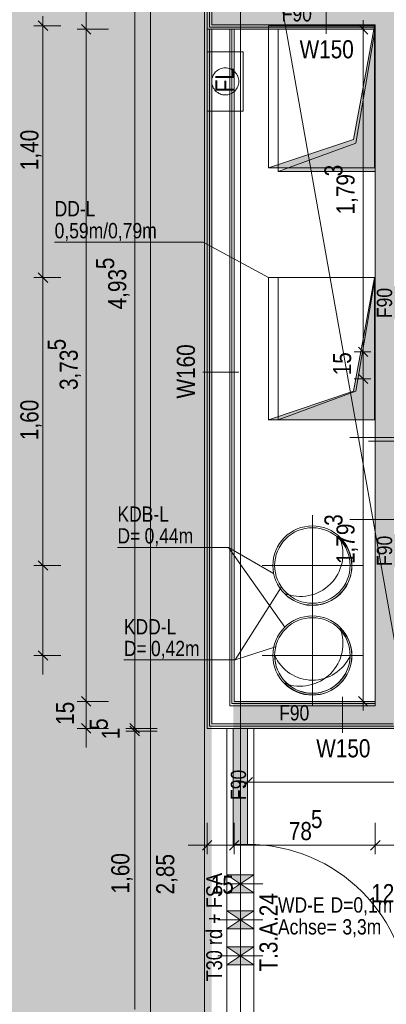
# Model space of a CAD drawing. Extents: x -620 to 300, y 62 to 1112.
# Tile 62 of 71: x -481 to -440, y 615 to 725. Entities that reach past the tile are written whole.
import ezdxf
from ezdxf.lldxf.tags import DXFTag

# ---------------------------------------------------------------- set-up
doc = ezdxf.new("R2010")
doc.units = 0
doc.layers.get('0').update_dxf_attribs({"lineweight": 13})
for name, color, linetype, lineweight, true_color in [('00 -Bauelemente -Dämmung innen', 7, 'Continuous', 9, 0xff7fe6), ('00 -Bauelemente -Gipskarton', 7, 'Continuous', 9, 0xff7fe6), ('30 -34 Innenwände- 11 Durchbruch', 4, 'Continuous', 9, 0x00ffff), ('30 -34 Innenwände- 2 nichttragend', 7, 'Continuous', 18, 0xff7fe6), ('30 -34 Innenwände- 4 Türen_Fenster', 7, 'Continuous', 15, 0x9955ff), ('30 -35 Decken- 1 Konstruktion-Träger- Stahlbeton -Ortbeton', 7, 'grob-A06GA1998I', 13, 0x33aa00), ('30 -35 Decken- 11 Bodendurchbruch', 7, 'Continuous', 15, 0x599559), ('30 -35 Decken- 11 Durchbruch', 5, 'Continuous', 15, 0x0000ff), ('40 -47 Nutzungspez. Anlagen- 4 Feuerlöschanlagen', 7, 'Continuous', 9, 0xff7fff), ('70 -72 Beschriftung- 1 Beschriftung allgemein', 7, 'Continuous', 9, 0xff6633), ('70 -76 Bemaßung- 2 Allgemein', 7, 'Continuous', 5, 0x6666cc), ('iwb_Layout BA_Markierung', 7, 'Continuous', 9, 0xbadcdc), ('iwb_Schraffur_F90_feuerbestaendig', 1, 'Continuous', 13, 0xff0000)]:
    doc.layers.add(name, color=color, linetype=linetype, lineweight=lineweight, true_color=true_color)
for name, color, linetype, lineweight in [('70 -71 Achsen- 1 Gebäudeachsen', 7, 'STRICHPUNKT2-A06GA19A8I', 18), ('70 -75 Raumstempel- 3 Wandstempel', 7, 'Continuous', 50), ('Keine', 7, 'Continuous', 9), ('Keine-1', 7, 'Continuous', 15)]:
    doc.layers.add(name, color=color, linetype=linetype, lineweight=lineweight)
doc.styles.get("Standard").update_dxf_attribs({"font": 'ARIALN.TTF'})
tags = doc.linetypes.add('grob-A06GA1998I', pattern=[14, 3, -8, 3]).pattern_tags.tags
tags[8:9] = [DXFTag(74, 4), DXFTag(75, 0), DXFTag(340, '0'), DXFTag(46, 0.0), DXFTag(50, 0.0), DXFTag(44, 0.0), DXFTag(45, 0.0)]
tags[6:7] = [DXFTag(74, 4), DXFTag(75, 0), DXFTag(340, '0'), DXFTag(46, 0.0), DXFTag(50, 0.0), DXFTag(44, 0.0), DXFTag(45, 0.0)]
tags[4:5] = [DXFTag(74, 4), DXFTag(75, 0), DXFTag(340, '0'), DXFTag(46, 0.0), DXFTag(50, 0.0), DXFTag(44, 0.0), DXFTag(45, 0.0)]
tags = doc.linetypes.add('STRICHPUNKT2-A06GA19A8I', pattern=[12.7, 6.35, -3.175, 0, -3.175]).pattern_tags.tags
tags[10:11] = [DXFTag(74, 4), DXFTag(75, 0), DXFTag(340, '0'), DXFTag(46, 0.0), DXFTag(50, 0.0), DXFTag(44, 0.0), DXFTag(45, 0.0)]
tags[8:9] = [DXFTag(74, 4), DXFTag(75, 0), DXFTag(340, '0'), DXFTag(46, 0.0), DXFTag(50, 0.0), DXFTag(44, 0.0), DXFTag(45, 0.0)]
tags[6:7] = [DXFTag(74, 4), DXFTag(75, 0), DXFTag(340, '0'), DXFTag(46, 0.0), DXFTag(50, 0.0), DXFTag(44, 0.0), DXFTag(45, 0.0)]
tags[4:5] = [DXFTag(74, 4), DXFTag(75, 0), DXFTag(340, '0'), DXFTag(46, 0.0), DXFTag(50, 0.0), DXFTag(44, 0.0), DXFTag(45, 0.0)]

# ---------------------------------------------------------------- blocks, each defined once
blk = doc.blocks.new('Polygon-A06GA1918I')
at = {"color": 0, "linetype": 'ByBlock', "lineweight": -2, "ltscale": 0.13}
blk.add_solid([(-459.48, 86.61), (-538.63, 86.4), (-459.32, 1083.81), (-538.63, 1083.81)], dxfattribs=at)
blk = doc.blocks.new('Referenz-A06GA19C8I')
at = {"layer": '00 -Bauelemente -Dämmung innen', "color": 0, "linetype": 'Continuous', "lineweight": -2, "ltscale": 0.13}
for p, q in [((-459.38, 744.61), (-459.38, 724.11)), ((-441.18, 724.11), (-459.38, 724.11)), ((-459.38, 723.61), (-459.38, 646.41)), ((-457.38, 723.61), (-457.38, 648.41)), ((-441.18, 723.61), (-441.18, 724.11)), ((-441.18, 648.91), (-441.18, 723.61)), ((-457.38, 648.41), (-441.18, 648.41)), ((-441.18, 648.41), (-441.18, 648.91)), ((-459.38, 646.41), (-439.18, 646.41))]:
    blk.add_line(p, q, dxfattribs=at)
at = {"layer": '00 -Bauelemente -Gipskarton', "color": 0, "linetype": 'Continuous', "lineweight": -2, "ltscale": 0.13}
for p, q in [((-459.88, 744.61), (-459.88, 723.61)), ((-459.63, 744.61), (-459.63, 723.86)), ((-459.38, 744.61), (-459.38, 724.11)), ((-441.18, 723.61), (-459.88, 723.61)), ((-459.88, 723.61), (-459.88, 645.91)), ((-441.18, 723.86), (-459.63, 723.86)), ((-459.63, 723.61), (-459.63, 646.16)), ((-441.18, 724.11), (-459.38, 724.11)), ((-459.38, 723.61), (-459.38, 646.41)), ((-457.38, 723.61), (-457.38, 648.41)), ((-457.13, 723.61), (-457.13, 648.66)), ((-456.88, 723.61), (-456.88, 648.91)), ((-441.18, 723.86), (-441.18, 724.11)), ((-441.18, 723.61), (-441.18, 723.86)), ((-457.38, 648.41), (-441.18, 648.41)), ((-457.13, 648.66), (-441.18, 648.66)), ((-456.88, 648.91), (-441.18, 648.91)), ((-441.18, 648.91), (-441.18, 648.66)), ((-441.18, 648.66), (-441.18, 648.41)), ((-459.88, 645.91), (-438.68, 645.91)), ((-459.63, 646.16), (-438.93, 646.16)), ((-459.38, 646.41), (-439.18, 646.41))]:
    blk.add_line(p, q, dxfattribs=at)
at = {"layer": '30 -34 Innenwände- 11 Durchbruch', "color": 0, "linetype": 'Continuous', "lineweight": -2, "ltscale": 0.13}
for p, q in [((-457.68, 629.61), (-454.68, 629.61)), ((-454.68, 629.61), (-457.68, 627.61)), ((-454.68, 627.61), (-457.68, 629.61)), ((-457.68, 627.61), (-457.68, 629.61)), ((-457.68, 629.61), (-454.68, 627.61)), ((-454.68, 629.61), (-457.68, 627.61)), ((-454.68, 627.61), (-454.68, 629.61)), ((-457.68, 627.61), (-454.68, 627.61)), ((-457.68, 623.61), (-457.68, 625.61)), ((-457.68, 625.61), (-454.68, 623.61)), ((-454.68, 625.61), (-457.68, 623.61)), ((-457.68, 625.61), (-454.68, 625.61)), ((-454.68, 625.61), (-457.68, 623.61)), ((-454.68, 623.61), (-457.68, 625.61)), ((-454.68, 623.61), (-454.68, 625.61)), ((-457.68, 623.61), (-454.68, 623.61)), ((-457.68, 619.61), (-457.68, 621.61)), ((-457.68, 621.61), (-454.68, 619.61)), ((-454.68, 621.61), (-457.68, 619.61)), ((-457.68, 621.61), (-454.68, 621.61)), ((-454.68, 621.61), (-457.68, 619.61)), ((-454.68, 619.61), (-457.68, 621.61)), ((-454.68, 619.61), (-454.68, 621.61)), ((-457.68, 619.61), (-454.68, 619.61))]:
    blk.add_line(p, q, dxfattribs=at)
at = {"layer": '30 -34 Innenwände- 11 Durchbruch', "color": 0, "linetype": 'grob-A06GA1998I', "lineweight": -2, "ltscale": 0.13}
for p, q in [((-453.68, 628.61), (-458.68, 628.61)), ((-453.68, 624.61), (-458.68, 624.61)), ((-453.68, 620.61), (-458.68, 620.61))]:
    blk.add_line(p, q, dxfattribs=at)
at = {"layer": '30 -34 Innenwände- 11 Durchbruch', "color": 0, "lineweight": -2}
for points in [[(-456.18, 628.61), (-457.68, 629.61), (-456.18, 629.61)], [(-456.18, 628.61), (-456.18, 629.61), (-454.68, 629.61)], [(-456.18, 627.61), (-457.68, 627.61), (-456.18, 628.61)], [(-456.18, 627.61), (-456.18, 628.61), (-454.68, 627.61)], [(-456.18, 624.61), (-457.68, 625.61), (-456.18, 625.61)], [(-456.18, 624.61), (-456.18, 625.61), (-454.68, 625.61)], [(-456.18, 623.61), (-457.68, 623.61), (-456.18, 624.61)], [(-456.18, 623.61), (-456.18, 624.61), (-454.68, 623.61)], [(-456.18, 620.61), (-457.68, 621.61), (-456.18, 621.61)], [(-456.18, 619.61), (-457.68, 619.61), (-456.18, 620.61)], [(-456.18, 620.61), (-456.18, 621.61), (-454.68, 621.61)], [(-456.18, 619.61), (-456.18, 620.61), (-454.68, 619.61)]]:
    blk.add_solid(points, dxfattribs=at)
at = {"layer": '30 -34 Innenwände- 2 nichttragend', "color": 0, "linetype": 'Continuous', "lineweight": -2, "ltscale": 0.13}
for p, q in [((-459.88, 744.61), (-459.88, 723.61)), ((-459.88, 723.61), (-459.88, 645.91)), ((-441.18, 723.61), (-459.88, 723.61)), ((-456.88, 723.61), (-456.88, 648.91)), ((-441.18, 648.91), (-441.18, 723.61)), ((-456.88, 648.91), (-441.18, 648.91)), ((-459.88, 645.91), (-457.68, 645.91)), ((-457.68, 645.91), (-454.93, 645.91)), ((-457.68, 645.91), (-457.43, 645.91)), ((-457.43, 645.91), (-457.18, 645.91)), ((-457.18, 645.91), (-455.18, 645.91)), ((-455.18, 645.91), (-454.93, 645.91)), ((-454.93, 645.91), (-454.68, 645.91)), ((-454.93, 645.91), (-454.68, 645.91)), ((-454.68, 645.61), (-454.68, 645.91)), ((-454.68, 645.91), (-438.68, 645.91))]:
    blk.add_line(p, q, dxfattribs=at)
at = {"layer": '30 -34 Innenwände- 4 Türen_Fenster', "color": 0, "linetype": 'grob-A06GA1998I', "lineweight": -2, "ltscale": 0.13}
for p, q in [((-457.68, 645.91), (-457.68, 613.61)), ((-454.68, 645.91), (-454.68, 613.61))]:
    blk.add_line(p, q, dxfattribs=at)
at = {"layer": '30 -34 Innenwände- 4 Türen_Fenster', "color": 0, "linetype": 'Continuous', "lineweight": -2, "ltscale": 0.13}
for p, q in [((-456.98, 633.01), (-456.98, 645.91)), ((-456.98, 645.91), (-455.38, 645.91)), ((-455.38, 645.91), (-455.38, 633.01)), ((-455.38, 633.01), (-456.98, 633.01))]:
    blk.add_line(p, q, dxfattribs=at)
at = {"layer": '30 -34 Innenwände- 4 Türen_Fenster', "color": 0, "linetype": 'grob-A06GA1998I', "lineweight": -2, "ltscale": 0.13}
blk.add_ellipse((-455.38, 615.01), major_axis=(18, 0), ratio=1, start_param=0, end_param=1.570796, dxfattribs=at)
at = {"layer": '30 -35 Decken- 1 Konstruktion-Träger- Stahlbeton -Ortbeton', "color": 0, "linetype": 'grob-A06GA1998I', "lineweight": -2, "ltscale": 0.13}
for p, q in [((-466.18, 613.61), (-466.18, 770.61)), ((-460.18, 770.61), (-460.18, 613.61))]:
    blk.add_line(p, q, dxfattribs=at)
at = {"layer": '30 -35 Decken- 11 Bodendurchbruch', "color": 0, "linetype": 'Continuous', "lineweight": -2, "ltscale": 0.13}
for p, q in [((-451.98, 707.81), (-451.98, 723.61)), ((-451.98, 723.61), (-441.18, 723.61)), ((-441.18, 723.61), (-443.34, 710.97)), ((-441.18, 723.61), (-443.34, 710.97)), ((-441.18, 707.81), (-441.18, 723.61)), ((-443.34, 710.97), (-451.98, 707.81)), ((-443.34, 710.97), (-451.98, 707.81)), ((-451.98, 707.81), (-441.18, 707.81)), ((-451.98, 680.21), (-451.98, 696.01)), ((-451.98, 696.01), (-441.18, 696.01)), ((-441.18, 696.01), (-443.34, 683.37)), ((-441.18, 696.01), (-443.34, 683.37)), ((-441.18, 680.21), (-441.18, 696.01)), ((-443.34, 683.37), (-451.98, 680.21)), ((-443.34, 683.37), (-451.98, 680.21)), ((-451.98, 680.21), (-441.18, 680.21)), ((-433.47, 678.25), (-444.03, 678.25)), ((-437.56, 669.11), (-444.02, 669.11)), ((-450.97, 667.41), (-450.62, 667.66)), ((-450.62, 667.66), (-450.25, 667.89)), ((-450.25, 667.89), (-449.86, 668.07)), ((-449.86, 668.07), (-449.45, 668.22)), ((-449.45, 668.22), (-449.03, 668.32)), ((-449.03, 668.32), (-448.61, 668.38)), ((-448.61, 668.38), (-448.18, 668.41)), ((-448.18, 668.41), (-447.75, 668.38)), ((-447.75, 668.38), (-447.32, 668.32)), ((-447.32, 668.32), (-446.9, 668.22)), ((-446.9, 668.22), (-446.49, 668.07)), ((-446.49, 668.07), (-446.1, 667.89)), ((-446.1, 667.89), (-445.73, 667.66)), ((-445.73, 667.66), (-445.38, 667.41)), ((-451.83, 666.45), (-451.58, 666.8)), ((-451.58, 666.8), (-451.29, 667.12)), ((-451.29, 667.12), (-450.97, 667.41)), ((-445.38, 667.41), (-445.07, 667.12)), ((-445.07, 667.12), (-444.78, 666.8)), ((-444.78, 666.8), (-444.52, 666.45)), ((-469.87, 666.03), (-457.5, 666.03)), ((-457.5, 666.03), (-451.24, 657.17)), ((-457.5, 666.03), (-452.49, 663.14)), ((-452.39, 665.28), (-452.24, 665.69)), ((-452.24, 665.69), (-452.06, 666.08)), ((-452.06, 666.08), (-451.83, 666.45)), ((-444.52, 666.45), (-444.3, 666.08)), ((-444.3, 666.08), (-444.11, 665.69)), ((-444.11, 665.69), (-443.97, 665.28)), ((-452.58, 664.01), (-452.56, 664.44)), ((-452.56, 664.44), (-452.49, 664.86)), ((-452.49, 664.86), (-452.39, 665.28)), ((-443.97, 665.28), (-443.86, 664.86)), ((-443.86, 664.86), (-443.8, 664.44)), ((-443.8, 664.44), (-443.78, 664.01)), ((-452.56, 663.57), (-452.58, 664.01)), ((-452.49, 663.15), (-452.56, 663.57)), ((-443.8, 663.57), (-443.86, 663.15)), ((-443.78, 664.01), (-443.8, 663.57)), ((-452.39, 662.73), (-452.49, 663.15)), ((-452.24, 662.32), (-452.39, 662.73)), ((-452.06, 661.93), (-452.24, 662.32)), ((-444.11, 662.32), (-444.3, 661.93)), ((-443.97, 662.73), (-444.11, 662.32)), ((-443.86, 663.15), (-443.97, 662.73)), ((-451.83, 661.56), (-452.06, 661.93)), ((-451.58, 661.21), (-451.83, 661.56)), ((-451.29, 660.89), (-451.58, 661.21)), ((-444.78, 661.21), (-445.07, 660.89)), ((-444.52, 661.56), (-444.78, 661.21)), ((-444.3, 661.93), (-444.52, 661.56)), ((-450.97, 660.6), (-451.29, 660.89)), ((-450.62, 660.35), (-450.97, 660.6)), ((-450.25, 660.13), (-450.62, 660.35)), ((-449.86, 659.94), (-450.25, 660.13)), ((-449.45, 659.8), (-449.86, 659.94)), ((-446.49, 659.94), (-446.9, 659.8)), ((-446.1, 660.13), (-446.49, 659.94)), ((-445.73, 660.35), (-446.1, 660.13)), ((-445.38, 660.6), (-445.73, 660.35)), ((-445.07, 660.89), (-445.38, 660.6)), ((-449.03, 659.69), (-449.45, 659.8)), ((-448.61, 659.63), (-449.03, 659.69)), ((-448.18, 659.61), (-448.61, 659.63)), ((-447.75, 659.63), (-448.18, 659.61)), ((-447.32, 659.69), (-447.75, 659.63)), ((-446.9, 659.8), (-447.32, 659.69)), ((-450.63, 657.66), (-450.25, 657.89)), ((-450.25, 657.89), (-449.86, 658.07)), ((-449.86, 658.07), (-449.46, 658.22)), ((-449.46, 658.22), (-449.04, 658.32)), ((-449.04, 658.32), (-448.61, 658.38)), ((-448.61, 658.38), (-448.18, 658.41)), ((-448.18, 658.41), (-447.75, 658.38)), ((-447.75, 658.38), (-447.32, 658.32)), ((-447.32, 658.32), (-446.9, 658.22)), ((-446.9, 658.22), (-446.5, 658.07)), ((-446.5, 658.07), (-446.11, 657.89)), ((-446.11, 657.89), (-445.74, 657.66)), ((-451.84, 656.45), (-451.58, 656.8)), ((-451.58, 656.8), (-451.29, 657.12)), ((-451.29, 657.12), (-450.97, 657.41)), ((-450.97, 657.41), (-450.63, 657.66)), ((-445.74, 657.66), (-445.39, 657.41)), ((-445.39, 657.41), (-445.07, 657.12)), ((-445.07, 657.12), (-444.78, 656.8)), ((-444.78, 656.8), (-444.52, 656.45)), ((-452.39, 655.28), (-452.25, 655.69)), ((-452.25, 655.69), (-452.06, 656.08)), ((-452.06, 656.08), (-451.84, 656.45)), ((-444.52, 656.45), (-444.3, 656.08)), ((-444.3, 656.08), (-444.12, 655.69)), ((-444.12, 655.69), (-443.97, 655.28)), ((-452.56, 654.44), (-452.5, 654.86)), ((-452.5, 654.86), (-452.39, 655.28)), ((-443.97, 655.28), (-443.87, 654.86)), ((-443.87, 654.86), (-443.8, 654.44)), ((-452.58, 654.01), (-452.56, 654.44)), ((-452.56, 653.57), (-452.58, 654.01)), ((-452.5, 653.15), (-452.56, 653.57)), ((-443.8, 653.57), (-443.87, 653.15)), ((-443.8, 654.44), (-443.78, 654.01)), ((-443.78, 654.01), (-443.8, 653.57)), ((-452.39, 652.73), (-452.5, 653.15)), ((-452.25, 652.32), (-452.39, 652.73)), ((-452.06, 651.93), (-452.25, 652.32)), ((-444.12, 652.32), (-444.3, 651.93)), ((-443.97, 652.73), (-444.12, 652.32)), ((-443.87, 653.15), (-443.97, 652.73)), ((-451.84, 651.56), (-452.06, 651.93)), ((-451.58, 651.21), (-451.84, 651.56)), ((-451.29, 650.89), (-451.58, 651.21)), ((-444.78, 651.21), (-445.07, 650.89)), ((-444.52, 651.56), (-444.78, 651.21)), ((-444.3, 651.93), (-444.52, 651.56)), ((-450.97, 650.6), (-451.29, 650.89)), ((-450.63, 650.35), (-450.97, 650.6)), ((-450.25, 650.13), (-450.63, 650.35)), ((-449.86, 649.94), (-450.25, 650.13)), ((-446.11, 650.13), (-446.5, 649.94)), ((-445.74, 650.35), (-446.11, 650.13)), ((-445.39, 650.6), (-445.74, 650.35)), ((-445.07, 650.89), (-445.39, 650.6)), ((-449.46, 649.8), (-449.86, 649.94)), ((-449.04, 649.69), (-449.46, 649.8)), ((-448.61, 649.63), (-449.04, 649.69)), ((-448.18, 649.61), (-448.61, 649.63)), ((-447.75, 649.63), (-448.18, 649.61)), ((-447.32, 649.69), (-447.75, 649.63)), ((-446.9, 649.8), (-447.32, 649.69)), ((-446.5, 649.94), (-446.9, 649.8))]:
    blk.add_line(p, q, dxfattribs=at)
at = {"layer": '30 -35 Decken- 11 Bodendurchbruch', "color": 0, "linetype": 'grob-A06GA1998I', "lineweight": -2, "ltscale": 0.13}
for p, q in [((-448.18, 669.61), (-448.18, 658.41)), ((-453.78, 664.01), (-442.58, 664.01)), ((-448.18, 659.61), (-448.18, 648.41)), ((-453.78, 654.01), (-442.58, 654.01))]:
    blk.add_line(p, q, dxfattribs=at)
at = {"layer": '30 -35 Decken- 11 Bodendurchbruch', "color": 0, "linetype": 'Continuous', "lineweight": -2, "ltscale": 0.13}
for centre, major_axis, end_param in [((-449.52, 665.31), (-1.77, -4.4), 2.322146), ((-448.16, 663.93), (-3.13, -3.03), 3.162467), ((-449.52, 655.34), (-1.75, -4.41), 2.322146), ((-448.15, 653.97), (-3.11, -3.04), 3.162467)]:
    blk.add_ellipse(centre, major_axis=major_axis, ratio=1, start_param=0, end_param=end_param, dxfattribs=at)
at = {"layer": '30 -35 Decken- 11 Bodendurchbruch', "color": 0, "lineweight": -2}
for points in [[(-441.18, 707.81), (-443.34, 710.97), (-441.18, 723.61)], [(-443.34, 707.81), (-451.98, 707.81), (-443.34, 710.97)], [(-443.34, 707.81), (-443.34, 710.97), (-441.18, 707.81)], [(-441.18, 680.21), (-443.34, 683.37), (-441.18, 696.01)], [(-443.34, 680.21), (-451.98, 680.21), (-443.34, 683.37)], [(-443.34, 680.21), (-443.34, 683.37), (-441.18, 680.21)]]:
    blk.add_solid(points, dxfattribs=at)
at = {"layer": '30 -35 Decken- 11 Durchbruch', "color": 0, "linetype": 'Continuous', "lineweight": -2, "ltscale": 0.13}
for p, q in [((-453.06, 708.21), (-453.06, 724.01)), ((-453.06, 724.01), (-441.26, 724.01)), ((-441.26, 724.01), (-443.62, 711.37)), ((-441.26, 724.01), (-443.62, 711.37)), ((-441.26, 708.21), (-441.26, 724.01)), ((-443.62, 711.37), (-453.06, 708.21)), ((-443.62, 711.37), (-453.06, 708.21)), ((-453.06, 708.21), (-441.26, 708.21)), ((-460.33, 699.95), (-476.86, 699.95)), ((-460.33, 699.95), (-453.06, 696.01)), ((-453.06, 680.21), (-453.06, 696.01)), ((-453.06, 696.01), (-441.26, 696.01)), ((-441.26, 696.01), (-443.62, 683.37)), ((-441.26, 696.01), (-443.62, 683.37)), ((-441.26, 680.21), (-441.26, 696.01)), ((-443.62, 683.37), (-453.06, 680.21)), ((-443.62, 683.37), (-453.06, 680.21)), ((-453.06, 680.21), (-441.26, 680.21)), ((-450.51, 667.51), (-450.16, 667.72)), ((-450.16, 667.72), (-449.78, 667.89)), ((-449.78, 667.89), (-449.4, 668.03)), ((-449.4, 668.03), (-449, 668.13)), ((-449, 668.13), (-448.59, 668.19)), ((-448.59, 668.19), (-448.18, 668.21)), ((-448.18, 668.21), (-447.76, 668.19)), ((-447.76, 668.19), (-447.36, 668.13)), ((-447.36, 668.13), (-446.96, 668.03)), ((-446.96, 668.03), (-446.57, 667.89)), ((-446.57, 667.89), (-446.2, 667.72)), ((-446.2, 667.72), (-445.84, 667.51)), ((-451.67, 666.35), (-451.42, 666.68)), ((-451.42, 666.68), (-451.15, 666.98)), ((-451.15, 666.98), (-450.84, 667.26)), ((-450.84, 667.26), (-450.51, 667.51)), ((-445.84, 667.51), (-445.51, 667.26)), ((-445.51, 667.26), (-445.21, 666.98)), ((-445.21, 666.98), (-444.93, 666.68)), ((-444.93, 666.68), (-444.68, 666.35)), ((-452.2, 665.23), (-452.06, 665.62)), ((-452.06, 665.62), (-451.88, 665.99)), ((-451.88, 665.99), (-451.67, 666.35)), ((-444.68, 666.35), (-444.47, 665.99)), ((-444.47, 665.99), (-444.3, 665.62)), ((-444.3, 665.62), (-444.16, 665.23)), ((-452.38, 664.01), (-452.36, 664.43)), ((-452.36, 664.43), (-452.3, 664.83)), ((-452.3, 664.83), (-452.2, 665.23)), ((-444.16, 665.23), (-444.06, 664.83)), ((-444.06, 664.83), (-444, 664.43)), ((-444, 664.43), (-443.98, 664.01)), ((-452.36, 663.6), (-452.38, 664.01)), ((-452.3, 663.19), (-452.36, 663.6)), ((-444, 663.6), (-444.06, 663.19)), ((-443.98, 664.01), (-444, 663.6)), ((-452.2, 662.79), (-452.3, 663.19)), ((-452.06, 662.41), (-452.2, 662.79)), ((-451.88, 662.03), (-452.06, 662.41)), ((-444.3, 662.41), (-444.47, 662.03)), ((-444.16, 662.79), (-444.3, 662.41)), ((-444.06, 663.19), (-444.16, 662.79)), ((-456.78, 653.51), (-451.63, 661.63)), ((-451.67, 661.68), (-451.88, 662.03)), ((-451.42, 661.35), (-451.67, 661.68)), ((-451.15, 661.04), (-451.42, 661.35)), ((-450.84, 660.77), (-451.15, 661.04)), ((-445.21, 661.04), (-445.51, 660.77)), ((-444.93, 661.35), (-445.21, 661.04)), ((-444.68, 661.68), (-444.93, 661.35)), ((-444.47, 662.03), (-444.68, 661.68)), ((-450.51, 660.52), (-450.84, 660.77)), ((-450.16, 660.31), (-450.51, 660.52)), ((-449.78, 660.13), (-450.16, 660.31)), ((-449.4, 659.99), (-449.78, 660.13)), ((-449, 659.89), (-449.4, 659.99)), ((-446.96, 659.99), (-447.36, 659.89)), ((-446.57, 660.13), (-446.96, 659.99)), ((-446.2, 660.31), (-446.57, 660.13)), ((-445.84, 660.52), (-446.2, 660.31)), ((-445.51, 660.77), (-445.84, 660.52)), ((-448.59, 659.83), (-449, 659.89)), ((-448.18, 659.81), (-448.59, 659.83)), ((-447.76, 659.83), (-448.18, 659.81)), ((-447.36, 659.89), (-447.76, 659.83)), ((-450.16, 657.72), (-449.78, 657.89)), ((-449.78, 657.89), (-449.4, 658.03)), ((-449.4, 658.03), (-449, 658.13)), ((-449, 658.13), (-448.59, 658.19)), ((-448.59, 658.19), (-448.18, 658.21)), ((-448.18, 658.21), (-447.76, 658.19)), ((-447.76, 658.19), (-447.36, 658.13)), ((-447.36, 658.13), (-446.96, 658.03)), ((-446.96, 658.03), (-446.57, 657.89)), ((-446.57, 657.89), (-446.2, 657.72)), ((-451.67, 656.35), (-451.42, 656.68)), ((-451.42, 656.68), (-451.15, 656.98)), ((-451.15, 656.98), (-450.84, 657.26)), ((-450.84, 657.26), (-450.51, 657.51)), ((-450.51, 657.51), (-450.16, 657.72)), ((-446.2, 657.72), (-445.84, 657.51)), ((-445.84, 657.51), (-445.51, 657.26)), ((-445.51, 657.26), (-445.21, 656.98)), ((-445.21, 656.98), (-444.93, 656.68)), ((-444.93, 656.68), (-444.68, 656.35)), ((-452.2, 655.23), (-452.06, 655.62)), ((-452.06, 655.62), (-451.88, 655.99)), ((-451.88, 655.99), (-451.67, 656.35)), ((-444.68, 656.35), (-444.47, 655.99)), ((-444.47, 655.99), (-444.3, 655.62)), ((-444.3, 655.62), (-444.16, 655.23)), ((-456.78, 653.51), (-452.27, 654.97)), ((-452.36, 654.43), (-452.3, 654.83)), ((-452.3, 654.83), (-452.2, 655.23)), ((-444.16, 655.23), (-444.06, 654.83)), ((-444.06, 654.83), (-444, 654.43)), ((-469.16, 653.51), (-456.78, 653.51)), ((-452.38, 654.01), (-452.36, 654.43)), ((-452.36, 653.6), (-452.38, 654.01)), ((-452.3, 653.19), (-452.36, 653.6)), ((-444, 653.6), (-444.06, 653.19)), ((-444, 654.43), (-443.98, 654.01)), ((-443.98, 654.01), (-444, 653.6)), ((-452.2, 652.79), (-452.3, 653.19)), ((-452.06, 652.41), (-452.2, 652.79)), ((-451.88, 652.03), (-452.06, 652.41)), ((-444.3, 652.41), (-444.47, 652.03)), ((-444.16, 652.79), (-444.3, 652.41)), ((-444.06, 653.19), (-444.16, 652.79)), ((-451.67, 651.68), (-451.88, 652.03)), ((-451.42, 651.35), (-451.67, 651.68)), ((-451.15, 651.04), (-451.42, 651.35)), ((-444.93, 651.35), (-445.21, 651.04)), ((-444.68, 651.68), (-444.93, 651.35)), ((-444.47, 652.03), (-444.68, 651.68)), ((-450.84, 650.77), (-451.15, 651.04)), ((-450.51, 650.52), (-450.84, 650.77)), ((-450.16, 650.31), (-450.51, 650.52)), ((-449.78, 650.13), (-450.16, 650.31)), ((-449.4, 649.99), (-449.78, 650.13)), ((-446.57, 650.13), (-446.96, 649.99)), ((-446.2, 650.31), (-446.57, 650.13)), ((-445.84, 650.52), (-446.2, 650.31)), ((-445.51, 650.77), (-445.84, 650.52)), ((-445.21, 651.04), (-445.51, 650.77)), ((-449, 649.89), (-449.4, 649.99)), ((-448.59, 649.83), (-449, 649.89)), ((-448.18, 649.81), (-448.59, 649.83)), ((-447.76, 649.83), (-448.18, 649.81)), ((-447.36, 649.89), (-447.76, 649.83)), ((-446.96, 649.99), (-447.36, 649.89))]:
    blk.add_line(p, q, dxfattribs=at)
at = {"layer": '30 -35 Decken- 11 Durchbruch', "color": 0, "linetype": 'grob-A06GA1998I', "lineweight": -2, "ltscale": 0.13}
for p, q in [((-448.18, 669.41), (-448.18, 658.61)), ((-453.58, 664.01), (-442.78, 664.01)), ((-448.18, 659.41), (-448.18, 648.61)), ((-453.58, 654.01), (-442.78, 654.01))]:
    blk.add_line(p, q, dxfattribs=at)
at = {"layer": '30 -35 Decken- 11 Durchbruch', "color": 0, "linetype": 'Continuous', "lineweight": -2, "ltscale": 0.13}
for centre, major_axis, end_param in [((-448.18, 653.99), (-4.19, 0.02), 3.144229), ((-448.17, 655.86), (-4.2, -1.85), 2.305448)]:
    blk.add_ellipse(centre, major_axis=major_axis, ratio=1, start_param=0, end_param=end_param, dxfattribs=at)
at = {"layer": '30 -35 Decken- 11 Durchbruch', "color": 0, "lineweight": -2}
for points in [[(-441.26, 708.21), (-443.62, 711.37), (-441.26, 724.01)], [(-443.62, 708.21), (-453.06, 708.21), (-443.62, 711.37)], [(-443.62, 708.21), (-443.62, 711.37), (-441.26, 708.21)], [(-441.26, 680.21), (-443.62, 683.37), (-441.26, 696.01)], [(-443.62, 680.21), (-453.06, 680.21), (-443.62, 683.37)], [(-443.62, 680.21), (-443.62, 683.37), (-441.26, 680.21)]]:
    blk.add_solid(points, dxfattribs=at)
at = {"layer": '40 -47 Nutzungspez. Anlagen- 4 Feuerlöschanlagen', "color": 0, "linetype": 'Continuous', "lineweight": -2, "ltscale": 0.13}
for p, q in [((-459.88, 714.51), (-459.88, 721.11)), ((-459.88, 721.11), (-455.88, 721.11)), ((-455.88, 721.11), (-455.88, 714.51)), ((-458.83, 718.97), (-458.71, 719.06)), ((-458.71, 719.06), (-458.58, 719.14)), ((-458.58, 719.14), (-458.45, 719.2)), ((-458.45, 719.2), (-458.31, 719.25)), ((-458.31, 719.25), (-458.17, 719.28)), ((-458.17, 719.28), (-458.02, 719.31)), ((-458.02, 719.31), (-457.88, 719.31)), ((-457.88, 719.31), (-457.73, 719.31)), ((-457.73, 719.31), (-457.58, 719.28)), ((-457.58, 719.28), (-457.44, 719.25)), ((-457.44, 719.25), (-457.3, 719.2)), ((-457.3, 719.2), (-457.17, 719.14)), ((-457.17, 719.14), (-457.04, 719.06)), ((-457.04, 719.06), (-456.92, 718.97)), ((-459.38, 717.81), (-459.37, 717.96)), ((-459.37, 717.96), (-459.35, 718.11)), ((-459.35, 718.11), (-459.31, 718.25)), ((-459.31, 718.25), (-459.26, 718.39)), ((-459.26, 718.39), (-459.2, 718.52)), ((-459.2, 718.52), (-459.12, 718.65)), ((-459.12, 718.65), (-459.04, 718.77)), ((-459.04, 718.77), (-458.94, 718.87)), ((-458.94, 718.87), (-458.83, 718.97)), ((-456.92, 718.97), (-456.82, 718.87)), ((-456.82, 718.87), (-456.72, 718.77)), ((-456.72, 718.77), (-456.63, 718.65)), ((-456.63, 718.65), (-456.55, 718.52)), ((-456.55, 718.52), (-456.49, 718.39)), ((-456.49, 718.39), (-456.44, 718.25)), ((-456.44, 718.25), (-456.41, 718.11)), ((-456.41, 718.11), (-456.38, 717.96)), ((-456.38, 717.96), (-456.38, 717.81)), ((-459.37, 717.67), (-459.38, 717.81)), ((-459.35, 717.52), (-459.37, 717.67)), ((-459.31, 717.38), (-459.35, 717.52)), ((-459.26, 717.24), (-459.31, 717.38)), ((-459.2, 717.11), (-459.26, 717.24)), ((-459.12, 716.98), (-459.2, 717.11)), ((-459.04, 716.86), (-459.12, 716.98)), ((-458.94, 716.75), (-459.04, 716.86)), ((-456.72, 716.86), (-456.82, 716.75)), ((-456.63, 716.98), (-456.72, 716.86)), ((-456.55, 717.11), (-456.63, 716.98)), ((-456.49, 717.24), (-456.55, 717.11)), ((-456.44, 717.38), (-456.49, 717.24)), ((-456.41, 717.52), (-456.44, 717.38)), ((-456.38, 717.67), (-456.41, 717.52)), ((-456.38, 717.81), (-456.38, 717.67)), ((-458.83, 716.65), (-458.94, 716.75)), ((-458.71, 716.57), (-458.83, 716.65)), ((-458.58, 716.49), (-458.71, 716.57)), ((-458.45, 716.43), (-458.58, 716.49)), ((-458.31, 716.38), (-458.45, 716.43)), ((-458.17, 716.34), (-458.31, 716.38)), ((-458.02, 716.32), (-458.17, 716.34)), ((-457.88, 716.31), (-458.02, 716.32)), ((-457.73, 716.32), (-457.88, 716.31)), ((-457.58, 716.34), (-457.73, 716.32)), ((-457.44, 716.38), (-457.58, 716.34)), ((-457.3, 716.43), (-457.44, 716.38)), ((-457.17, 716.49), (-457.3, 716.43)), ((-457.04, 716.57), (-457.17, 716.49)), ((-456.92, 716.65), (-457.04, 716.57)), ((-456.82, 716.75), (-456.92, 716.65)), ((-455.88, 714.51), (-459.88, 714.51))]:
    blk.add_line(p, q, dxfattribs=at)
at = {"layer": '70 -71 Achsen- 1 Gebäudeachsen', "color": 0, "linetype": 'STRICHPUNKT2-A06GA19A8I', "lineweight": -2, "ltscale": 0.13}
blk.add_line((-456.18, 1084.55), (-456.18, 85.11), dxfattribs=at)
at = {"layer": '70 -72 Beschriftung- 1 Beschriftung allgemein', "color": 0, "linetype": 'grob-A06GA1998I', "lineweight": -2, "ltscale": 0.13}
blk.add_line((-430.18, 605.61), (-460.18, 774.61), dxfattribs=at)
at = {"layer": '70 -75 Raumstempel- 3 Wandstempel', "color": 0, "linetype": 'Continuous', "lineweight": -2, "ltscale": 0.13}
for p, q in [((-446.66, 723.11), (-446.66, 727.11)), ((-460.38, 685.51), (-456.38, 685.51)), ((-437.93, 677.82), (-441.93, 677.82)), ((-444.81, 645.41), (-444.81, 649.41))]:
    blk.add_line(p, q, dxfattribs=at)
at = {"layer": '70 -76 Bemaßung- 2 Allgemein', "color": 0, "linetype": 'Continuous', "lineweight": -2, "ltscale": 0.13}
for p, q in [((-467.95, 646.97), (-467.95, 743.55)), ((-473.35, 723.61), (-473.35, 726.61)), ((-477.63, 723.48), (-478.69, 724.54)), ((-478.69, 724.54), (-477.63, 723.48)), ((-478.16, 723.51), (-478.16, 725.07)), ((-478.16, 724.51), (-478.16, 722.95)), ((-473.35, 725.55), (-473.35, 724.49)), ((-473.35, 724.61), (-473.35, 722.55)), ((-473.35, 724.61), (-473.35, 722.55)), ((-442.53, 724.61), (-442.53, 722.55)), ((-476.16, 724.01), (-479.16, 724.01)), ((-476.16, 724.01), (-479.16, 724.01)), ((-470.85, 723.61), (-474.35, 723.61)), ((-470.85, 723.61), (-474.35, 723.61)), ((-473.88, 724.14), (-472.82, 723.08)), ((-473.88, 724.14), (-472.82, 723.08)), ((-444.18, 723.61), (-443.53, 723.61)), ((-443.06, 724.14), (-442, 723.08)), ((-478.16, 697.07), (-478.16, 722.95)), ((-473.35, 722.55), (-473.35, 721.49)), ((-473.35, 649.97), (-473.35, 722.55)), ((-442.53, 722.55), (-442.53, 688.82)), ((-477.63, 695.48), (-478.69, 696.54)), ((-478.69, 696.54), (-477.63, 695.48)), ((-478.16, 695.51), (-478.16, 697.07)), ((-478.16, 696.51), (-478.16, 694.95)), ((-476.16, 696.01), (-479.16, 696.01)), ((-476.16, 696.01), (-479.16, 696.01)), ((-478.16, 665.07), (-478.16, 694.95)), ((-442.53, 688.82), (-442.53, 689.88)), ((-442.53, 686.76), (-442.53, 688.82)), ((-442.53, 686.76), (-442.53, 688.82)), ((-441.68, 687.76), (-443.53, 687.76)), ((-441.68, 687.76), (-443.53, 687.76)), ((-442, 687.23), (-443.06, 688.29)), ((-442, 687.23), (-443.06, 688.29)), ((-442.53, 687.76), (-442.53, 684.76)), ((-443.06, 685.29), (-442, 684.23)), ((-443.06, 685.29), (-442, 684.23)), ((-442.53, 685.76), (-442.53, 683.7)), ((-442.53, 685.76), (-442.53, 683.7)), ((-441.68, 684.76), (-443.53, 684.76)), ((-441.68, 684.76), (-443.53, 684.76)), ((-442.53, 683.7), (-442.53, 649.97)), ((-442.53, 683.7), (-442.53, 682.64)), ((-478.16, 665.07), (-478.16, 666.13)), ((-477.63, 663.48), (-478.69, 664.54)), ((-477.63, 663.48), (-478.69, 664.54)), ((-478.16, 663.51), (-478.16, 665.07)), ((-478.16, 663.51), (-478.16, 665.07)), ((-476.16, 664.01), (-479.16, 664.01)), ((-476.16, 664.01), (-479.16, 664.01)), ((-478.16, 654.01), (-478.16, 664.01)), ((-478.69, 654.54), (-477.63, 653.48)), ((-478.16, 654.51), (-478.16, 652.95)), ((-476.16, 654.01), (-479.16, 654.01)), ((-478.16, 652.95), (-478.16, 651.89)), ((-473.35, 649.97), (-473.35, 651.03)), ((-472.82, 648.38), (-473.88, 649.44)), ((-472.82, 648.38), (-473.88, 649.44)), ((-473.35, 647.91), (-473.35, 649.97)), ((-473.35, 647.91), (-473.35, 649.97)), ((-442, 648.38), (-443.06, 649.44)), ((-442.53, 647.91), (-442.53, 649.97)), ((-470.85, 648.91), (-474.35, 648.91)), ((-470.85, 648.91), (-474.35, 648.91)), ((-473.35, 645.91), (-473.35, 648.91)), ((-467.95, 646.97), (-467.95, 648.03)), ((-444.33, 648.91), (-443.53, 648.91)), ((-473.35, 646.91), (-473.35, 644.85)), ((-467.95, 644.91), (-467.95, 646.97)), ((-467.95, 644.91), (-467.95, 646.97)), ((-470.85, 645.91), (-474.35, 645.91)), ((-473.88, 646.44), (-472.82, 645.38)), ((-465.45, 645.91), (-468.95, 645.91)), ((-465.45, 645.91), (-468.95, 645.91)), ((-467.42, 645.38), (-468.48, 646.44)), ((-467.42, 645.38), (-468.48, 646.44)), ((-468.48, 646.14), (-467.42, 645.08)), ((-468.48, 646.14), (-467.42, 645.08)), ((-467.95, 646.61), (-467.95, 644.55)), ((-467.95, 646.61), (-467.95, 644.55)), ((-467.95, 645.61), (-467.95, 645.91)), ((-473.35, 644.85), (-473.35, 643.79)), ((-465.45, 645.61), (-468.95, 645.61)), ((-465.45, 645.61), (-468.95, 645.61)), ((-467.95, 644.55), (-467.95, 643.49)), ((-467.95, 614.67), (-467.95, 644.55)), ((-455.38, 642.41), (-455.38, 638.91)), ((-455.91, 639.38), (-454.85, 640.44)), ((-456.38, 639.91), (-454.32, 639.91)), ((-418.44, 639.91), (-454.32, 639.91)), ((-459.88, 635.41), (-459.88, 631.91)), ((-456.88, 635.41), (-456.88, 631.91)), ((-456.88, 635.41), (-456.88, 631.91)), ((-441.18, 635.41), (-441.18, 631.91)), ((-441.18, 635.41), (-441.18, 631.91)), ((-460.94, 632.91), (-462, 632.91)), ((-458.88, 632.91), (-460.94, 632.91)), ((-459.35, 633.44), (-460.41, 632.38)), ((-456.88, 632.91), (-459.88, 632.91)), ((-457.88, 632.91), (-455.82, 632.91)), ((-457.88, 632.91), (-455.82, 632.91)), ((-457.41, 632.38), (-456.35, 633.44)), ((-457.41, 632.38), (-456.35, 633.44)), ((-455.82, 632.91), (-454.76, 632.91)), ((-442.24, 632.91), (-455.82, 632.91)), ((-442.24, 632.91), (-443.3, 632.91)), ((-440.18, 632.91), (-442.24, 632.91)), ((-440.18, 632.91), (-442.24, 632.91)), ((-440.65, 633.44), (-441.71, 632.38)), ((-440.65, 633.44), (-441.71, 632.38)), ((-438.68, 632.91), (-441.18, 632.91))]:
    blk.add_line(p, q, dxfattribs=at)
at = {"layer": 'Keine-1', "color": 0, "linetype": 'Continuous', "lineweight": -2, "ltscale": 0.13}
for p, q in [((-466.18, 613.61), (-466.18, 770.61)), ((-460.18, 770.61), (-460.18, 613.61))]:
    blk.add_line(p, q, dxfattribs=at)
at = {"layer": '30 -34 Innenwände- 11 Durchbruch', "color": 0, "linetype": 'Continuous', "lineweight": -2, "ltscale": 0.13, "char_height": 1.7, "attachment_point": 1}
for s, insert in [('{\\fArial Narrow;WD-E}', (-452.01, 627.13)), ('{\\fArial Narrow;D=0,1m}', (-446.16, 627.13)), ('{\\fArial Narrow;Achse=}', (-452.01, 624.7)), ('{\\fArial Narrow;3,3m}', (-444.84, 624.7))]:
    blk.add_mtext(s, dxfattribs=dict(at, insert=insert))
at = {"layer": '30 -35 Decken- 11 Bodendurchbruch', "color": 0, "linetype": 'Continuous', "lineweight": -2, "ltscale": 0.13, "char_height": 1.7, "attachment_point": 1}
for s, insert in [('{\\fArial Narrow;KDB-L}', (-469.87, 670.57)), ('{\\fArial Narrow;D=}', (-469.87, 668.16)), ('{\\fArial Narrow;0,44m}', (-466.85, 668.16))]:
    blk.add_mtext(s, dxfattribs=dict(at, insert=insert))
at = {"layer": '30 -35 Decken- 11 Durchbruch', "color": 0, "linetype": 'Continuous', "lineweight": -2, "ltscale": 0.13, "char_height": 1.7, "attachment_point": 1}
for s, insert in [('{\\fArial Narrow;DD-L}', (-476.86, 704.52)), ('{\\fArial Narrow;0,59m/0,79m}', (-476.86, 702.08)), ('{\\fArial Narrow;KDD-L}', (-469.16, 658.05)), ('{\\fArial Narrow;D=}', (-469.16, 655.64)), ('{\\fArial Narrow;0,42m}', (-466.14, 655.64))]:
    blk.add_mtext(s, dxfattribs=dict(at, insert=insert))
at = {"layer": '40 -47 Nutzungspez. Anlagen- 4 Feuerlöschanlagen', "color": 0, "linetype": 'Continuous', "lineweight": -2, "ltscale": 0.13, "insert": (-458.96, 716.61), "char_height": 2.0138, "attachment_point": 1, "rotation": 90}
blk.add_mtext('{\\fArial Narrow;FL}', dxfattribs=at)
at = {"layer": '70 -75 Raumstempel- 3 Wandstempel', "color": 0, "linetype": 'Continuous', "lineweight": -2, "ltscale": 0.13, "attachment_point": 1}
for s, insert, char_height in [('{\\fArial Narrow;F90}', (-451.59, 726.19), 1.7), ('{\\fArial Narrow;W150}', (-449.6, 722.4), 2.0138), ('{\\fArial Narrow;F90}', (-451.88, 648.49), 1.7), ('{\\fArial Narrow;W150}', (-447.75, 644.7), 2.0138)]:
    blk.add_mtext(s, dxfattribs=dict(at, insert=insert, char_height=char_height))
at = {"layer": '70 -75 Raumstempel- 3 Wandstempel', "color": 0, "linetype": 'Continuous', "lineweight": -2, "ltscale": 0.13, "attachment_point": 1, "rotation": 90}
for s, insert, char_height in [('{\\fArial Narrow;F90}', (-441.01, 691.51), 1.7), ('{\\fArial Narrow;W160}', (-463.26, 682.57), 2.0138), ('{\\fArial Narrow;F90}', (-441.01, 663.96), 1.7), ('{\\fArial Narrow;F90}', (-457.26, 637.95), 1.7)]:
    blk.add_mtext(s, dxfattribs=dict(at, insert=insert, char_height=char_height))
at = {"layer": '70 -76 Bemaßung- 2 Allgemein', "color": 0, "linetype": 'Continuous', "lineweight": -2, "ltscale": 0.13, "char_height": 2.0138, "attachment_point": 1, "rotation": 90}
for s, insert in [('{\\fArial Narrow;1,40}', (-480.67, 707.95)), ('{\\fArial Narrow;3}', (-446.84, 707.27)), ('{\\fArial Narrow;1,79}', (-445.5, 703.03)), ('{\\fArial Narrow;5}', (-472.24, 696.95)), ('{\\fArial Narrow;4,93}', (-470.9, 692.48)), ('{\\fArial Narrow;5}', (-477.64, 687.92)), ('{\\fArial Narrow;3,73}', (-476.3, 683.52)), ('{\\fArial Narrow;15}', (-445.88, 685.15)), ('{\\fArial Narrow;1,60}', (-480.67, 677.95)), ('{\\fArial Narrow;3}', (-446.84, 668.42)), ('{\\fArial Narrow;1,79}', (-445.5, 664.18)), ('{\\fArial Narrow;15}', (-476.7, 646.3)), ('{\\fArial Narrow;5}', (-472.96, 645.74)), ('{\\fArial Narrow;1}', (-471.62, 644.7)), ('{\\fArial Narrow;1,60}', (-470.56, 627.55)), ('{\\fArial Narrow;2,85}', (-465.56, 627.45))]:
    blk.add_mtext(s, dxfattribs=dict(at, insert=insert))
at = {"layer": '70 -76 Bemaßung- 2 Allgemein', "color": 0, "linetype": 'Continuous', "lineweight": -2, "ltscale": 0.13, "char_height": 2.0138, "attachment_point": 1}
for s, insert in [('{\\fArial Narrow;5}', (-448.34, 636.84)), ('{\\fArial Narrow;78}', (-450.8, 635.5)), ('{\\fArial Narrow;15}', (-459.49, 629.55)), ('{\\fArial Narrow;12}', (-441.63, 628.6))]:
    blk.add_mtext(s, dxfattribs=dict(at, insert=insert))
at = {"layer": 'Keine', "color": 0, "linetype": 'Continuous', "lineweight": -2, "ltscale": 0.13, "attachment_point": 1, "rotation": 90}
for s, insert, char_height in [('{\\fArial Narrow;T30 rd + FSA}', (-459.98, 617.78), 1.7621), ('{\\fArial Narrow;T.3.A.24}', (-454.07, 618.87), 2.0138)]:
    blk.add_mtext(s, dxfattribs=dict(at, insert=insert, char_height=char_height))
blk = doc.blocks.new('Referenz-A06GA19E8I')
at = {"layer": 'iwb_Schraffur_F90_feuerbestaendig', "linetype": 'Continuous', "ltscale": 0.13}
blk.add_hatch(color=256, dxfattribs=at).paths.add_polyline_path([(-459.88, 744.61), (-456.88, 744.61), (-456.88, 726.61), (-438.68, 726.61), (-438.68, 645.91), (-455.38, 645.91), (-455.38, 633.01), (-456.98, 633.01), (-456.98, 648.91), (-441.18, 648.91), (-441.18, 723.61), (-459.88, 723.61)])

msp = doc.modelspace()

# ---------------------------------------------------------------- block references
at = {"color": 8, "lineweight": 13, "ltscale": 0.13, "true_color": 0x808080}
msp.add_blockref('Referenz-A06GA19C8I', (0, 0), dxfattribs=at)
at = {"color": 8, "lineweight": 25, "ltscale": 0.25, "true_color": 0x808080}
msp.add_blockref('Referenz-A06GA19E8I', (0, 0), dxfattribs=at)
at = {"layer": 'iwb_Layout BA_Markierung', "ltscale": 0.13}
msp.add_blockref('Polygon-A06GA1918I', (0, 0), dxfattribs=at)

doc.saveas('drawing.dxf')
